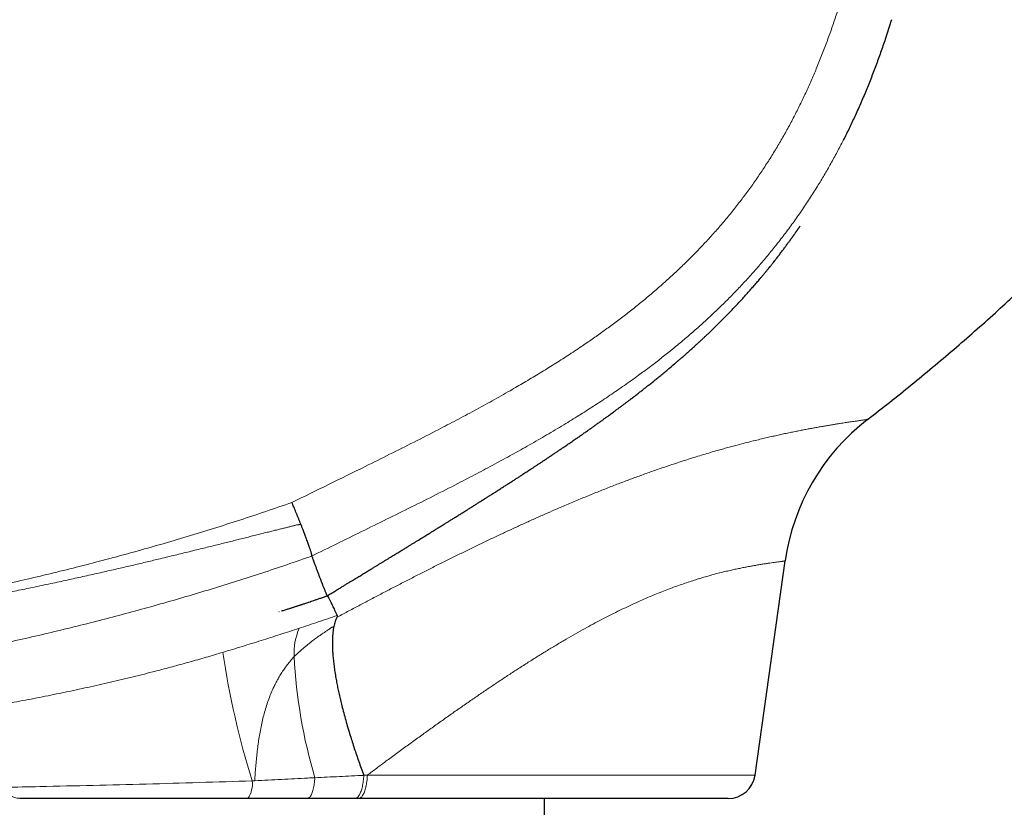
# Model space of a CAD drawing. Header units: millimetres. Extents: x 8 to 969, y 12 to 489.
# Tile 53 of 56: x 749 to 786, y 417 to 446. Entities that reach past the tile are written whole.
import ezdxf

# ---------------------------------------------------------------- set-up
doc = ezdxf.new("R2010")
doc.units = ezdxf.units.MM

msp = doc.modelspace()

# ---------------------------------------------------------------- linework, layer by layer
at = {"color": 7, "linetype": 'Continuous', "lineweight": 30}
for p, q in [((776.536, 417.96), (777.649, 425.864)), ((761.916, 417.103), (761.784, 417.103)), ((775.546, 417.1), (761.916, 417.103)), ((768.769, 416.101), (768.769, 417.101))]:
    msp.add_line(p, q, dxfattribs=at)
at = {"color": 252, "linetype": 'Continuous', "lineweight": 0}
msp.add_line((762.242, 417.963), (776.536, 417.96), dxfattribs=at)
at = {"color": 252, "linetype": 'Continuous', "lineweight": 0, "flags": 128}
for points in [[(762.242, 417.963), (762.239, 417.905), (762.234, 417.846), (762.229, 417.789), (762.222, 417.733), (762.214, 417.679), (762.205, 417.625), (762.195, 417.574), (762.184, 417.524), (762.173, 417.477), (762.16, 417.431), (762.146, 417.388), (762.132, 417.348), (762.117, 417.31), (762.101, 417.275), (762.084, 417.243), (762.067, 417.214), (762.049, 417.188), (762.031, 417.166), (762.012, 417.147), (761.994, 417.131), (761.974, 417.119), (761.955, 417.11), (761.935, 417.104), (761.916, 417.103)], [(760.307, 417.868), (760.303, 417.81), (760.297, 417.752), (760.291, 417.696), (760.283, 417.642), (760.275, 417.589), (760.266, 417.538), (760.255, 417.489), (760.244, 417.442), (760.233, 417.398), (760.22, 417.356), (760.207, 417.317), (760.193, 417.281), (760.179, 417.248), (760.164, 417.218), (760.149, 417.192), (760.133, 417.168), (760.117, 417.149), (760.1, 417.132), (760.084, 417.119), (760.067, 417.11), (760.05, 417.105), (760.033, 417.103)]]:
    msp.add_lwpolyline(points, dxfattribs=at)
at = {"color": 7, "linetype": 'Continuous', "lineweight": 30}
for centre, radius, start, end in [((785.571, 424.749), 8, 127.625, 171.9879), ((775.546, 418.1), 1, 269.9879, 351.9879)]:
    msp.add_arc(centre, radius, start, end, dxfattribs=at)
at = {"color": 252, "linetype": 'Continuous', "lineweight": 0}
for centre, radius, start, end in [((761.763, 422.483), 2.225, 156.2253, 183.7437), ((787.333, 426.95), 30.745, 188.337, 197.4053), ((778.479, 423.275), 18.96, 182.8326, 196.5701), ((757.04, 417.64), 0.961, 326.0831, 6.7662)]:
    msp.add_arc(centre, radius, start, end, dxfattribs=at)
at = {"color": 7, "linetype": 'Continuous', "lineweight": 30}
for points, knots in [([(780.687, 431.085), (780.956, 431.294), (781.495, 431.713), (782.295, 432.354), (783.085, 433.005), (783.865, 433.665), (784.636, 434.336), (785.383, 435.006), (786.108, 435.673), (786.809, 436.337), (787.499, 437.009), (788.178, 437.69), (788.849, 438.38), (789.511, 439.082), (790.163, 439.794), (790.806, 440.516), (791.439, 441.246), (792.055, 441.979), (792.658, 442.716), (793.247, 443.457), (793.826, 444.208), (794.368, 444.932), (794.873, 445.626), (795.342, 446.288), (795.801, 446.954), (796.252, 447.628), (796.695, 448.308), (797.13, 448.996), (797.542, 449.67), (797.933, 450.329), (798.304, 450.973), (798.665, 451.622), (799.018, 452.277), (799.361, 452.937), (799.69, 453.594), (800.004, 454.244), (800.303, 454.888), (800.591, 455.536), (800.869, 456.189), (801.137, 456.846), (801.393, 457.509), (801.638, 458.177), (801.863, 458.826), (802.068, 459.456), (802.255, 460.065), (802.431, 460.678), (802.596, 461.293), (802.749, 461.912), (802.89, 462.534), (803.011, 463.126), (803.114, 463.686), (803.201, 464.214), (803.279, 464.742), (803.346, 465.27), (803.402, 465.797), (803.447, 466.311), (803.481, 466.812), (803.505, 467.305), (803.52, 467.801), (803.526, 468.303), (803.522, 468.851), (803.506, 469.443), (803.475, 470.081), (803.432, 470.718), (803.377, 471.353), (803.311, 471.987), (803.234, 472.619), (803.15, 473.236), (803.062, 473.834), (802.97, 474.411), (802.871, 474.989), (802.767, 475.57), (802.666, 476.108), (802.57, 476.6), (802.481, 477.049), (802.389, 477.499), (802.294, 477.954), (802.202, 478.387), (802.114, 478.794), (802.031, 479.171), (801.949, 479.541), (801.869, 479.902), (801.788, 480.258), (801.714, 480.585), (801.645, 480.888), (801.581, 481.166), (801.516, 481.447), (801.45, 481.733), (801.382, 482.027), (801.336, 482.225), (801.312, 482.326)], [0, 0, 0, 0, 0.017264, 0.034572, 0.051865, 0.069088, 0.086293, 0.103574, 0.11989, 0.136183, 0.152417, 0.168623, 0.184868, 0.201146, 0.21745, 0.233771, 0.250067, 0.266325, 0.282267, 0.298227, 0.314238, 0.330296, 0.344, 0.357668, 0.371323, 0.384989, 0.39869, 0.412437, 0.426153, 0.438694, 0.451221, 0.463746, 0.476287, 0.488855, 0.501447, 0.51344, 0.525414, 0.537378, 0.549341, 0.561313, 0.573304, 0.585312, 0.597311, 0.608077, 0.618836, 0.629588, 0.640337, 0.65108, 0.66183, 0.672631, 0.681649, 0.690676, 0.699694, 0.708683, 0.717624, 0.7265, 0.734794, 0.743048, 0.75145, 0.759949, 0.768458, 0.779188, 0.789927, 0.800741, 0.811525, 0.822204, 0.832967, 0.843793, 0.853716, 0.863526, 0.873411, 0.883386, 0.893359, 0.901126, 0.908782, 0.916518, 0.924389, 0.932319, 0.938915, 0.945444, 0.951854, 0.958088, 0.9642, 0.970297, 0.975087, 0.979899, 0.98476, 0.9897, 0.994762, 1, 1, 1, 1]), ([(781.568, 445.831), (781.565, 445.821), (781.499, 445.602), (781.372, 445.219), (781.189, 444.681), (781.011, 444.188), (780.825, 443.699), (780.63, 443.213), (780.426, 442.73), (780.217, 442.264), (780.005, 441.813), (779.859, 441.523), (779.787, 441.378)], [0, 0, 0, 0, 0.006059, 0.142956, 0.252027, 0.361137, 0.470261, 0.579376, 0.688468, 0.797527, 0.898742, 1, 1, 1, 1]), ([(780.627, 443.21), (780.626, 443.208), (780.624, 443.202), (780.62, 443.191), (780.614, 443.178), (780.608, 443.164), (780.604, 443.153), (780.601, 443.147), (780.6, 443.145)], [0, 0, 0, 0, 0.077503, 0.276015, 0.482761, 0.697768, 0.921063, 1, 1, 1, 1]), ([(760.759, 424.577), (760.774, 424.586), (760.834, 424.623), (760.934, 424.684), (761.057, 424.759), (761.175, 424.83), (761.288, 424.899), (761.397, 424.966), (761.499, 425.028), (761.596, 425.087), (761.711, 425.157), (761.844, 425.238), (761.993, 425.329), (762.135, 425.415), (762.27, 425.498), (762.393, 425.573), (762.502, 425.64), (762.599, 425.698), (762.69, 425.754), (762.779, 425.808), (762.868, 425.863), (762.959, 425.918), (763.074, 425.989), (763.21, 426.072), (763.366, 426.167), (763.507, 426.254), (763.634, 426.332), (763.746, 426.4), (763.846, 426.462), (763.94, 426.52), (764.032, 426.576), (764.153, 426.651), (764.302, 426.743), (764.477, 426.851), (764.613, 426.935), (764.71, 426.995), (764.768, 427.031), (764.827, 427.067), (764.886, 427.104), (764.947, 427.142), (765.011, 427.182), (765.086, 427.228), (765.173, 427.282), (765.272, 427.344), (765.38, 427.411), (765.496, 427.483), (765.62, 427.561), (765.752, 427.644), (765.881, 427.724), (766.004, 427.801), (766.116, 427.872), (766.225, 427.94), (766.307, 427.992), (766.364, 428.028), (766.398, 428.049), (766.431, 428.07), (766.463, 428.091), (766.492, 428.109), (766.515, 428.124), (766.531, 428.134), (766.542, 428.141), (766.556, 428.149), (766.576, 428.162), (766.606, 428.181), (766.643, 428.205), (766.688, 428.234), (766.741, 428.267), (766.802, 428.306), (766.865, 428.346), (766.929, 428.387), (766.993, 428.427), (767.059, 428.47), (767.126, 428.512), (767.192, 428.555), (767.256, 428.596), (767.34, 428.65), (767.443, 428.716), (767.562, 428.793), (767.675, 428.865), (767.782, 428.934), (767.881, 428.999), (767.971, 429.057), (768.05, 429.109), (768.12, 429.154), (768.186, 429.198), (768.248, 429.238), (768.315, 429.282), (768.39, 429.332), (768.475, 429.387), (768.564, 429.446), (768.657, 429.508), (768.755, 429.573), (768.835, 429.626), (768.896, 429.667), (768.935, 429.693), (768.971, 429.717), (769.002, 429.738), (769.027, 429.754), (769.047, 429.768), (769.065, 429.78), (769.085, 429.793), (769.109, 429.81), (769.137, 429.829), (769.17, 429.851), (769.207, 429.876), (769.251, 429.905), (769.3, 429.939), (769.354, 429.975), (769.409, 430.012), (769.464, 430.049), (769.553, 430.11), (769.676, 430.194), (769.831, 430.301), (769.972, 430.398), (770.098, 430.486), (770.212, 430.566), (770.324, 430.644), (770.433, 430.721), (770.54, 430.797), (770.643, 430.87), (770.746, 430.943), (770.845, 431.014), (770.941, 431.083), (771.03, 431.148), (771.112, 431.208), (771.186, 431.261), (771.252, 431.31), (771.311, 431.353), (771.356, 431.387), (771.392, 431.413), (771.422, 431.435), (771.457, 431.461), (771.497, 431.491), (771.556, 431.535), (771.632, 431.592), (771.722, 431.659), (771.81, 431.725), (771.895, 431.79), (771.995, 431.866), (772.107, 431.953), (772.232, 432.049), (772.35, 432.141), (772.464, 432.23), (772.577, 432.32), (772.695, 432.414), (772.82, 432.515), (772.954, 432.623), (773.095, 432.739), (773.244, 432.862), (773.401, 432.993), (773.535, 433.107), (773.644, 433.2), (773.723, 433.268), (773.799, 433.334), (773.858, 433.386), (773.901, 433.423), (773.928, 433.447), (773.955, 433.471), (773.98, 433.493), (773.999, 433.51), (774.013, 433.521), (774.021, 433.528), (774.026, 433.534), (774.032, 433.539), (774.039, 433.544), (774.05, 433.554), (774.067, 433.569), (774.092, 433.592), (774.127, 433.623), (774.173, 433.664), (774.232, 433.717), (774.301, 433.78), (774.38, 433.851), (774.461, 433.926), (774.543, 434.002), (774.625, 434.078), (774.712, 434.16), (774.805, 434.248), (774.922, 434.36), (775.058, 434.492), (775.212, 434.644), (775.362, 434.794), (775.509, 434.943), (775.651, 435.09), (775.794, 435.24), (775.937, 435.392), (776.08, 435.547), (776.218, 435.699), (776.35, 435.847), (776.477, 435.992), (776.599, 436.133), (776.703, 436.255), (776.79, 436.359), (776.862, 436.445), (776.931, 436.529), (776.999, 436.611), (777.063, 436.69), (777.125, 436.767), (777.184, 436.841), (777.237, 436.909), (777.283, 436.967), (777.314, 437.006), (777.333, 437.031), (777.343, 437.044), (777.353, 437.056), (777.361, 437.067), (777.368, 437.076), (777.375, 437.086), (777.385, 437.098), (777.398, 437.115), (777.414, 437.135), (777.431, 437.158), (777.448, 437.181), (777.477, 437.218), (777.515, 437.268), (777.56, 437.327), (777.601, 437.382), (777.641, 437.436), (777.681, 437.49), (777.717, 437.539), (777.748, 437.581), (777.775, 437.618), (777.801, 437.654), (777.823, 437.683), (777.84, 437.707), (777.853, 437.726), (777.864, 437.741), (777.875, 437.756), (777.886, 437.771), (777.898, 437.788), (777.911, 437.806), (777.925, 437.826), (777.94, 437.846), (777.954, 437.867), (777.968, 437.887), (777.985, 437.91), (778.003, 437.935), (778.022, 437.963), (778.04, 437.989), (778.057, 438.013), (778.072, 438.034), (778.085, 438.052), (778.096, 438.068), (778.104, 438.08), (778.111, 438.089), (778.117, 438.097), (778.122, 438.105), (778.128, 438.114), (778.134, 438.122), (778.14, 438.13), (778.145, 438.139), (778.151, 438.147), (778.159, 438.159), (778.169, 438.173), (778.179, 438.188), (778.188, 438.199), (778.192, 438.206), (778.195, 438.21), (778.197, 438.212), (778.197, 438.213), (778.197, 438.213), (778.197, 438.213)], [0, 0, 0, 0, 0.001651, 0.006411, 0.010828, 0.014944, 0.019172, 0.023132, 0.026869, 0.030423, 0.033832, 0.039651, 0.04519, 0.050492, 0.055589, 0.060454, 0.064398, 0.068111, 0.071583, 0.075031, 0.078528, 0.082041, 0.08554, 0.091844, 0.097917, 0.103688, 0.108546, 0.113054, 0.117196, 0.121108, 0.124994, 0.128853, 0.136471, 0.143915, 0.151252, 0.153717, 0.156183, 0.158652, 0.161122, 0.163605, 0.16628, 0.169214, 0.173109, 0.177384, 0.182041, 0.187079, 0.192496, 0.198293, 0.204464, 0.209467, 0.214557, 0.219429, 0.224069, 0.225648, 0.227197, 0.228719, 0.230212, 0.231632, 0.232709, 0.233437, 0.233847, 0.234299, 0.235358, 0.236806, 0.238644, 0.240871, 0.243487, 0.246493, 0.249888, 0.252828, 0.256008, 0.259385, 0.262725, 0.265993, 0.269187, 0.272309, 0.278576, 0.284525, 0.290155, 0.295466, 0.300456, 0.305127, 0.308874, 0.312394, 0.31569, 0.318763, 0.321701, 0.325736, 0.330011, 0.334527, 0.339283, 0.34428, 0.349518, 0.351642, 0.353762, 0.355632, 0.357213, 0.358503, 0.359502, 0.360357, 0.361395, 0.362666, 0.364173, 0.365913, 0.367888, 0.370098, 0.3728, 0.375727, 0.378656, 0.381564, 0.384452, 0.392924, 0.401208, 0.409301, 0.415555, 0.421698, 0.427728, 0.433647, 0.439452, 0.445136, 0.450556, 0.456159, 0.461385, 0.466235, 0.47071, 0.474813, 0.478305, 0.481472, 0.484379, 0.485725, 0.487298, 0.48916, 0.491311, 0.49375, 0.498604, 0.503396, 0.508064, 0.512606, 0.517023, 0.523887, 0.530422, 0.536629, 0.542507, 0.548207, 0.554223, 0.560595, 0.567324, 0.574409, 0.58185, 0.589644, 0.597792, 0.60192, 0.605856, 0.609591, 0.613125, 0.614483, 0.615809, 0.617103, 0.618361, 0.619398, 0.619883, 0.620242, 0.620545, 0.620747, 0.621022, 0.621373, 0.622182, 0.62323, 0.624518, 0.626579, 0.629056, 0.631946, 0.63525, 0.638966, 0.642175, 0.645637, 0.649353, 0.653324, 0.657562, 0.664286, 0.670961, 0.677473, 0.683821, 0.690009, 0.696036, 0.702562, 0.7089, 0.715054, 0.721035, 0.72685, 0.73251, 0.738027, 0.741561, 0.745045, 0.748482, 0.751878, 0.755224, 0.758337, 0.761628, 0.764514, 0.766997, 0.769083, 0.769745, 0.770355, 0.770916, 0.771426, 0.771888, 0.772341, 0.773003, 0.774016, 0.775327, 0.776749, 0.778147, 0.779521, 0.783734, 0.787711, 0.791526, 0.795488, 0.799634, 0.803966, 0.806928, 0.809972, 0.813027, 0.815778, 0.817701, 0.819416, 0.820923, 0.822365, 0.824218, 0.826394, 0.828895, 0.83172, 0.834797, 0.837873, 0.840926, 0.843957, 0.848673, 0.853334, 0.857939, 0.862435, 0.86672, 0.870684, 0.874329, 0.877656, 0.880684, 0.883788, 0.887118, 0.890831, 0.89479, 0.898994, 0.903444, 0.90814, 0.913056, 0.924626, 0.936019, 0.949352, 0.962437, 0.975273, 0.984736, 0.994059, 1, 1, 1, 1]), ([(759.787, 427.221), (759.774, 427.253), (759.749, 427.317), (759.709, 427.416), (759.668, 427.517), (759.627, 427.616), (759.588, 427.713), (759.549, 427.807), (759.509, 427.902), (759.479, 427.974), (759.462, 428.014), (759.459, 428.022)], [0, 0, 0, 0, 0.126305, 0.25261, 0.380392, 0.508173, 0.623127, 0.73808, 0.854141, 0.970203, 1, 1, 1, 1]), ([(760.192, 426.045), (760.193, 426.047), (760.195, 426.051), (760.195, 426.065), (760.193, 426.082), (760.188, 426.103), (760.181, 426.133), (760.17, 426.174), (760.156, 426.222), (760.141, 426.27), (760.125, 426.317), (760.108, 426.368), (760.086, 426.431), (760.059, 426.508), (760.029, 426.59), (760, 426.668), (759.974, 426.739), (759.95, 426.803), (759.924, 426.87), (759.898, 426.938), (759.866, 427.019), (759.83, 427.113), (759.801, 427.185), (759.787, 427.221)], [0, 0, 0, 0, 0.05478, 0.109774, 0.146914, 0.184121, 0.240655, 0.297423, 0.352203, 0.407196, 0.444336, 0.481541, 0.538071, 0.594835, 0.649659, 0.704695, 0.741863, 0.779097, 0.816801, 0.854574, 0.892485, 0.946143, 1, 1, 1, 1]), ([(760.192, 426.045), (760.192, 426.045), (760.192, 426.045), (760.192, 426.045), (760.192, 426.045), (760.192, 426.045), (760.192, 426.045)], [0, 0, 0, 0, 0.250009, 0.499938, 0.749954, 1, 1, 1, 1]), ([(760.192, 426.045), (760.196, 426.033), (760.204, 426.01), (760.222, 425.961), (760.243, 425.902), (760.268, 425.833), (760.299, 425.75), (760.336, 425.649), (760.379, 425.532), (760.423, 425.414), (760.467, 425.298), (760.509, 425.187), (760.551, 425.077), (760.592, 424.973), (760.63, 424.874), (760.663, 424.794), (760.689, 424.73), (760.709, 424.683), (760.726, 424.642), (760.741, 424.61), (760.751, 424.59), (760.757, 424.578), (760.758, 424.578), (760.759, 424.577)], [0, 0, 0, 0, 0.047557, 0.095127, 0.142708, 0.190296, 0.237887, 0.300207, 0.362517, 0.424805, 0.480393, 0.535948, 0.591463, 0.646931, 0.702343, 0.757697, 0.794886, 0.832095, 0.869348, 0.906671, 0.944089, 0.973572, 1, 1, 1, 1]), ([(759.08, 424.019), (759.103, 424.026), (759.148, 424.041), (759.214, 424.062), (759.276, 424.082), (759.336, 424.101), (759.391, 424.118), (759.443, 424.135), (759.49, 424.15), (759.533, 424.164), (759.573, 424.177), (759.61, 424.189), (759.643, 424.2), (759.673, 424.21), (759.699, 424.218), (759.72, 424.225), (759.736, 424.23), (759.75, 424.235), (759.769, 424.241), (759.797, 424.25), (759.834, 424.263), (759.882, 424.279), (759.94, 424.298), (760.008, 424.321), (760.086, 424.347), (760.174, 424.376), (760.272, 424.409), (760.38, 424.446), (760.497, 424.486), (760.625, 424.53), (760.713, 424.561), (760.759, 424.577)], [0, 0, 0, 0, 0.068386, 0.132574, 0.192561, 0.248346, 0.299929, 0.34731, 0.388137, 0.425231, 0.458598, 0.488243, 0.514176, 0.535323, 0.553171, 0.567752, 0.574957, 0.581062, 0.589148, 0.601242, 0.617364, 0.637519, 0.661709, 0.68993, 0.722182, 0.758459, 0.798756, 0.843067, 0.891383, 0.943698, 1, 1, 1, 1]), ([(760.77, 424.584), (760.77, 424.583), (760.773, 424.58), (760.78, 424.567), (760.792, 424.545), (760.806, 424.519), (760.824, 424.485), (760.844, 424.445), (760.867, 424.398), (760.892, 424.346), (760.921, 424.285), (760.954, 424.216), (760.991, 424.138), (761.032, 424.051), (761.076, 423.957), (761.108, 423.888), (761.124, 423.854)], [0, 0, 0, 0, 0.01827, 0.12137, 0.202075, 0.282477, 0.362546, 0.442253, 0.513092, 0.583607, 0.653784, 0.723611, 0.793098, 0.862294, 0.931245, 1, 1, 1, 1]), ([(758.984, 423.989), (758.985, 423.989), (758.987, 423.989), (758.988, 423.99), (758.989, 423.99), (758.989, 423.99), (758.989, 423.99), (758.989, 423.99), (758.989, 423.99), (758.989, 423.99), (758.989, 423.99), (758.989, 423.99), (758.989, 423.99), (758.989, 423.99), (758.988, 423.99), (758.986, 423.989), (758.983, 423.988), (758.98, 423.987), (758.98, 423.987)], [0, 0, 0, 0, 0.280686, 0.324872, 0.348099, 0.350631, 0.351405, 0.351853, 0.351953, 0.351972, 0.351993, 0.35218, 0.353578, 0.360304, 0.372269, 0.472528, 0.947028, 1, 1, 1, 1]), ([(761.114, 423.783), (761.103, 423.759), (761.08, 423.71), (761.051, 423.628), (761.025, 423.54), (761.011, 423.475), (761.004, 423.443)], [0, 0, 0, 0, 0.249353, 0.498964, 0.749352, 1, 1, 1, 1]), ([(761.124, 423.854), (761.126, 423.85), (761.129, 423.841), (761.128, 423.824), (761.124, 423.805), (761.117, 423.791), (761.114, 423.783)], [0, 0, 0, 0, 0.247737, 0.49631, 0.747645, 1, 1, 1, 1]), ([(761.004, 423.443), (760.997, 423.408), (760.984, 423.339), (760.97, 423.227), (760.959, 423.108), (760.953, 422.981), (760.95, 422.846), (760.952, 422.704), (760.958, 422.556), (760.969, 422.388), (760.986, 422.2), (761.011, 421.99), (761.042, 421.77), (761.077, 421.556), (761.115, 421.349), (761.155, 421.15), (761.199, 420.946), (761.247, 420.737), (761.302, 420.508), (761.366, 420.257), (761.441, 419.985), (761.521, 419.707), (761.601, 419.441), (761.68, 419.188), (761.758, 418.949), (761.839, 418.708), (761.924, 418.464), (762.013, 418.213), (762.076, 418.043), (762.109, 417.955)], [0, 0, 0, 0, 0.033673, 0.067364, 0.101055, 0.134728, 0.169004, 0.203299, 0.237594, 0.27187, 0.314334, 0.356835, 0.399335, 0.441799, 0.476746, 0.511723, 0.546711, 0.581688, 0.616635, 0.659259, 0.701919, 0.74458, 0.787204, 0.822281, 0.857389, 0.892508, 0.927616, 0.962694, 1, 1, 1, 1]), ([(757.838, 417.103), (757.138, 417.104), (755.737, 417.104), (753.634, 417.104), (751.53, 417.105), (750.127, 417.105), (749.425, 417.105)], [0, 0, 0, 0, 0.249994, 0.49999, 0.749994, 1, 1, 1, 1]), ([(760.033, 417.103), (759.946, 417.103), (759.773, 417.103), (759.513, 417.103), (759.251, 417.103), (758.988, 417.103), (758.724, 417.103), (758.459, 417.103), (758.193, 417.103), (757.986, 417.103), (757.867, 417.103), (757.838, 417.103)], [0, 0, 0, 0, 0.119807, 0.239613, 0.359517, 0.479421, 0.599616, 0.71981, 0.840101, 0.960392, 1, 1, 1, 1]), ([(761.784, 417.103), (761.639, 417.103), (761.349, 417.103), (760.912, 417.103), (760.473, 417.103), (760.18, 417.103), (760.033, 417.103)], [0, 0, 0, 0, 0.249916, 0.499864, 0.749914, 1, 1, 1, 1])]:
    msp.add_open_spline(points, degree=3, knots=knots, dxfattribs=at)
at = {"color": 252, "linetype": 'Continuous', "lineweight": 0}
for points, knots in [([(759.459, 428.022), (759.91, 428.244), (760.811, 428.686), (762.013, 429.276), (763.063, 429.797), (763.961, 430.247), (764.78, 430.666), (765.522, 431.054), (766.186, 431.409), (766.846, 431.771), (767.459, 432.118), (768.025, 432.447), (768.545, 432.758), (769.061, 433.076), (769.572, 433.401), (770.044, 433.713), (770.478, 434.009), (770.876, 434.289), (771.269, 434.575), (771.658, 434.868), (772.043, 435.167), (772.423, 435.474), (772.797, 435.788), (773.165, 436.109), (773.526, 436.437), (773.88, 436.772), (774.226, 437.114), (774.572, 437.471), (774.916, 437.841), (775.256, 438.227), (775.587, 438.621), (775.902, 439.016), (776.202, 439.41), (776.486, 439.803), (776.761, 440.203), (777.028, 440.611), (777.286, 441.026), (777.534, 441.448), (777.773, 441.875), (778.002, 442.308), (778.221, 442.744), (778.43, 443.185), (778.629, 443.63), (778.825, 444.091), (779.017, 444.569), (779.204, 445.063), (779.382, 445.561), (779.556, 446.077), (779.727, 446.611), (779.893, 447.164), (780.05, 447.72), (780.199, 448.278), (780.339, 448.838), (780.48, 449.437), (780.621, 450.076), (780.759, 450.754), (780.886, 451.435), (781.004, 452.118), (781.112, 452.802), (781.21, 453.487), (781.298, 454.174), (781.377, 454.862), (781.446, 455.551), (781.506, 456.257), (781.558, 456.979), (781.599, 457.718), (781.629, 458.458), (781.646, 459.198), (781.65, 459.874), (781.643, 460.485), (781.629, 461.032), (781.607, 461.579), (781.577, 462.126), (781.537, 462.671), (781.488, 463.217), (781.429, 463.761), (781.361, 464.304), (781.282, 464.846), (781.193, 465.386), (781.093, 465.925), (780.983, 466.461), (780.863, 466.996), (780.732, 467.528), (780.588, 468.071), (780.429, 468.626), (780.255, 469.192), (780.071, 469.754), (779.876, 470.313), (779.671, 470.874), (779.454, 471.439), (779.226, 472.005), (778.991, 472.569), (778.829, 472.942), (778.748, 473.129)], [0, 0, 0, 0, 0.0270767, 0.0541533, 0.0722053, 0.0902573, 0.108309, 0.1218508, 0.1353933, 0.1489354, 0.1624766, 0.1733672, 0.1842595, 0.1951519, 0.2060432, 0.216933, 0.2256758, 0.2344196, 0.2431633, 0.2519059, 0.2606866, 0.2694688, 0.2782509, 0.2870313, 0.2957963, 0.3045633, 0.31333, 0.3220948, 0.3313471, 0.340602, 0.3498569, 0.359109, 0.3678378, 0.3765691, 0.3853003, 0.3940292, 0.4028346, 0.4116424, 0.4204503, 0.4292559, 0.4380211, 0.4467883, 0.4555557, 0.4643212, 0.4738202, 0.4833209, 0.4928219, 0.5023214, 0.5126962, 0.5230733, 0.5334519, 0.543831, 0.5542093, 0.5645848, 0.577029, 0.5894753, 0.6019226, 0.6143694, 0.626814, 0.6392567, 0.6517013, 0.6641465, 0.676591, 0.6890337, 0.70233, 0.715629, 0.7289285, 0.7422267, 0.7555222, 0.7653511, 0.7751819, 0.785013, 0.7948432, 0.8046717, 0.8145042, 0.8243393, 0.834175, 0.8440097, 0.8538418, 0.8636757, 0.8735122, 0.8833497, 0.8931864, 0.9030204, 0.9136427, 0.9242676, 0.9348939, 0.9455198, 0.956143, 0.9671064, 0.978071, 0.989036, 1, 1, 1, 1]), ([(779.787, 441.378), (779.712, 441.234), (779.564, 440.946), (779.33, 440.52), (779.088, 440.099), (778.828, 439.667), (778.548, 439.226), (778.248, 438.777), (777.937, 438.335), (777.616, 437.9), (777.29, 437.481), (776.962, 437.077), (776.63, 436.688), (776.29, 436.307), (775.942, 435.932), (775.586, 435.565), (775.228, 435.212), (774.87, 434.873), (774.512, 434.545), (774.148, 434.225), (773.778, 433.91), (773.402, 433.602), (773.019, 433.299), (772.632, 433.003), (772.199, 432.681), (771.718, 432.337), (771.187, 431.973), (770.651, 431.617), (770.109, 431.271), (769.535, 430.916), (768.931, 430.555), (768.296, 430.188), (767.656, 429.828), (767.008, 429.474), (766.353, 429.124), (765.609, 428.736), (764.78, 428.312), (763.865, 427.853), (762.948, 427.399), (762.03, 426.947), (761.111, 426.495), (760.498, 426.195), (760.192, 426.045)], [0, 0, 0, 0, 0.0191454, 0.0382902, 0.0574308, 0.0765636, 0.0978376, 0.1191206, 0.1404066, 0.1616896, 0.1829636, 0.2030869, 0.2232193, 0.2433568, 0.2634951, 0.283629, 0.3037534, 0.322856, 0.341962, 0.3610682, 0.3801713, 0.3993696, 0.4185705, 0.4377719, 0.4569709, 0.4823139, 0.5076621, 0.5330133, 0.5583639, 0.5837089, 0.6126188, 0.6415312, 0.6704445, 0.6993555, 0.7287746, 0.7581938, 0.7984914, 0.8387898, 0.8790882, 0.9193923, 0.9596964, 1, 1, 1, 1]), ([(764.409, 425.502), (764.409, 425.502), (764.542, 425.569), (764.808, 425.703), (765.204, 425.901), (765.599, 426.096), (765.992, 426.289), (766.382, 426.478), (766.771, 426.664), (767.158, 426.847), (767.544, 427.027), (767.927, 427.203), (768.307, 427.376), (768.685, 427.545), (769.092, 427.724), (769.525, 427.911), (769.986, 428.105), (770.441, 428.293), (770.89, 428.474), (771.335, 428.649), (771.773, 428.816), (772.205, 428.977), (772.631, 429.13), (773.05, 429.277), (773.42, 429.402), (773.742, 429.508), (774.019, 429.597), (774.292, 429.683), (774.562, 429.766), (774.828, 429.845), (775.07, 429.916), (775.289, 429.978), (775.487, 430.033), (775.682, 430.087), (775.927, 430.152), (776.219, 430.228), (776.516, 430.302), (776.769, 430.363), (776.981, 430.413), (777.188, 430.461), (777.391, 430.506), (777.589, 430.549), (777.782, 430.59), (777.969, 430.628), (778.151, 430.665), (778.327, 430.699), (778.497, 430.732), (778.663, 430.763), (778.824, 430.792), (778.982, 430.82), (779.135, 430.846), (779.282, 430.871), (779.422, 430.895), (779.555, 430.916), (779.672, 430.935), (779.775, 430.951), (779.864, 430.965), (779.949, 430.978), (780.04, 430.991), (780.134, 431.005), (780.229, 431.019), (780.315, 431.032), (780.392, 431.043), (780.461, 431.053), (780.521, 431.061), (780.572, 431.068), (780.613, 431.074), (780.646, 431.079), (780.669, 431.082), (780.683, 431.084), (780.687, 431.085), (780.687, 431.085), (780.687, 431.085)], [0, 0, 0, 0, 0.000002, 0.015457, 0.030913, 0.046368, 0.061856, 0.077345, 0.092833, 0.108458, 0.124084, 0.139708, 0.155371, 0.171035, 0.186697, 0.206334, 0.22598, 0.245621, 0.265262, 0.284937, 0.304611, 0.324252, 0.343893, 0.363569, 0.383244, 0.396815, 0.410388, 0.423959, 0.437557, 0.451156, 0.464753, 0.475313, 0.485872, 0.496438, 0.507003, 0.526277, 0.545561, 0.558414, 0.571267, 0.584119, 0.596998, 0.609879, 0.622758, 0.635611, 0.648465, 0.661317, 0.6742, 0.687083, 0.699966, 0.713422, 0.726879, 0.740335, 0.753827, 0.767321, 0.780814, 0.791391, 0.801968, 0.812553, 0.823138, 0.837725, 0.852313, 0.866899, 0.881536, 0.896174, 0.910811, 0.925648, 0.940487, 0.955325, 0.970215, 0.985107, 0.999998, 1, 1, 1, 1]), ([(722.986, 422.161), (723.367, 422.167), (724.129, 422.178), (725.27, 422.205), (726.412, 422.241), (727.554, 422.285), (728.695, 422.338), (729.835, 422.401), (730.975, 422.473), (732.114, 422.554), (733.253, 422.645), (734.014, 422.713), (734.775, 422.784), (735.535, 422.858), (736.669, 422.979), (737.801, 423.111), (738.933, 423.253), (740.014, 423.399), (741.046, 423.548), (742.027, 423.699), (743.007, 423.857), (743.986, 424.025), (744.963, 424.201), (745.939, 424.387), (746.912, 424.581), (747.884, 424.784), (748.854, 424.997), (749.822, 425.219), (750.787, 425.45), (751.75, 425.692), (752.711, 425.943), (753.669, 426.203), (754.631, 426.476), (755.598, 426.762), (756.569, 427.06), (757.536, 427.369), (758.5, 427.689), (759.139, 427.911), (759.459, 428.022)], [0, 0, 0, 0, 0.030775, 0.06155, 0.092327, 0.123102, 0.153877, 0.184653, 0.21543, 0.246208, 0.276985, 0.307761, 0.308003, 0.338732, 0.369463, 0.400195, 0.430926, 0.461654, 0.488414, 0.515175, 0.541936, 0.568697, 0.595456, 0.622217, 0.64898, 0.675743, 0.702505, 0.729265, 0.756027, 0.782792, 0.809557, 0.836321, 0.863082, 0.890464, 0.917849, 0.945234, 0.972618, 1, 1, 1, 1]), ([(759.787, 427.221), (759.778, 427.218), (759.762, 427.213), (759.738, 427.206), (759.718, 427.2), (759.701, 427.196), (759.689, 427.193), (759.682, 427.192), (759.679, 427.192), (759.678, 427.193), (759.677, 427.193), (759.677, 427.193), (759.677, 427.194), (759.677, 427.194), (759.677, 427.196), (759.678, 427.197), (759.678, 427.199), (759.678, 427.199), (759.678, 427.199), (759.677, 427.2), (759.677, 427.2), (759.675, 427.201), (759.671, 427.201), (759.659, 427.199), (759.637, 427.194), (759.605, 427.186), (759.565, 427.176), (759.52, 427.164), (759.468, 427.149), (759.411, 427.134), (759.353, 427.118), (759.296, 427.104), (759.238, 427.09), (759.175, 427.075), (759.111, 427.059), (759.014, 427.035), (758.884, 427.003), (758.718, 426.961), (758.542, 426.918), (758.357, 426.871), (758.16, 426.823), (757.957, 426.772), (757.746, 426.719), (757.533, 426.666), (757.317, 426.612), (757.099, 426.558), (756.873, 426.501), (756.638, 426.443), (756.394, 426.383), (756.14, 426.32), (755.875, 426.255), (755.611, 426.19), (755.347, 426.125), (755.085, 426.062), (754.813, 425.996), (754.55, 425.933), (754.3, 425.873), (754.061, 425.816), (753.815, 425.758), (753.566, 425.699), (753.316, 425.641), (753.064, 425.582), (752.804, 425.523), (752.536, 425.461), (752.258, 425.398), (751.97, 425.334), (751.681, 425.27), (751.391, 425.206), (751.1, 425.142), (750.798, 425.077), (750.486, 425.01), (750.162, 424.942), (749.845, 424.875), (749.533, 424.811), (749.227, 424.749), (748.912, 424.685), (748.587, 424.621), (748.252, 424.555), (747.905, 424.488), (747.573, 424.425), (747.258, 424.365), (746.96, 424.31), (746.654, 424.254), (746.34, 424.198), (746.017, 424.14), (745.684, 424.082), (745.335, 424.021), (744.97, 423.96), (744.587, 423.896), (744.192, 423.831), (743.786, 423.766), (743.366, 423.701), (742.966, 423.639), (742.585, 423.582), (742.227, 423.53), (741.86, 423.477), (741.484, 423.424), (741.098, 423.37), (740.736, 423.322), (740.4, 423.277), (740.091, 423.237), (739.775, 423.197), (739.453, 423.157), (739.128, 423.117), (738.794, 423.077), (738.452, 423.037), (738.097, 422.996), (737.731, 422.956), (737.355, 422.915), (736.968, 422.874), (736.575, 422.834), (736.173, 422.794), (735.751, 422.753), (735.307, 422.712), (734.841, 422.67), (734.365, 422.629), (733.878, 422.588), (733.381, 422.549), (732.874, 422.511), (732.37, 422.474), (731.871, 422.44), (731.377, 422.408), (730.873, 422.378), (730.36, 422.348), (729.837, 422.32), (729.305, 422.293), (728.763, 422.268), (728.211, 422.244), (727.649, 422.222), (727.078, 422.202), (726.497, 422.184), (725.917, 422.168), (725.339, 422.154), (724.764, 422.142), (724.18, 422.133), (723.587, 422.125), (723.188, 422.122), (722.987, 422.12)], [0, 0, 0, 0, 0.000749, 0.001366, 0.00201, 0.002469, 0.002775, 0.002957, 0.003012, 0.00305, 0.003064, 0.003077, 0.003088, 0.0031, 0.003125, 0.003209, 0.003234, 0.003246, 0.003258, 0.00327, 0.003283, 0.003318, 0.00344, 0.003636, 0.00429, 0.005212, 0.006338, 0.007603, 0.008945, 0.010711, 0.012353, 0.013784, 0.015492, 0.01717, 0.018975, 0.020811, 0.025244, 0.029834, 0.034592, 0.039838, 0.045263, 0.050892, 0.056728, 0.062787, 0.068614, 0.074651, 0.080911, 0.087408, 0.09416, 0.10118, 0.108486, 0.116123, 0.123098, 0.130334, 0.137856, 0.145678, 0.15205, 0.158624, 0.165405, 0.172445, 0.179195, 0.186115, 0.193258, 0.200652, 0.208293, 0.216195, 0.224374, 0.232126, 0.240125, 0.248391, 0.256972, 0.265836, 0.274995, 0.283104, 0.291462, 0.30008, 0.30897, 0.318145, 0.327618, 0.337399, 0.345314, 0.353446, 0.361784, 0.370318, 0.379138, 0.388234, 0.397509, 0.407621, 0.418035, 0.428758, 0.439807, 0.451194, 0.462932, 0.47241, 0.48212, 0.492069, 0.502265, 0.512713, 0.523426, 0.531638, 0.53999, 0.548505, 0.557237, 0.566081, 0.574892, 0.584291, 0.593809, 0.603646, 0.61388, 0.624297, 0.634893, 0.645715, 0.656749, 0.669033, 0.681583, 0.694401, 0.707494, 0.720865, 0.734518, 0.748458, 0.761492, 0.774772, 0.788302, 0.802085, 0.816121, 0.830415, 0.844966, 0.859777, 0.874849, 0.890182, 0.905779, 0.921638, 0.936832, 0.952261, 0.967918, 0.983835, 1, 1, 1, 1]), ([(760.192, 426.045), (760.192, 426.045), (759.885, 425.936), (759.271, 425.724), (758.346, 425.414), (757.419, 425.115), (756.487, 424.825), (755.552, 424.545), (754.613, 424.274), (753.672, 424.013), (752.726, 423.761), (751.777, 423.518), (750.823, 423.284), (749.868, 423.059), (748.909, 422.843), (747.949, 422.636), (746.986, 422.438), (746.021, 422.248), (745.015, 422.06), (743.968, 421.875), (742.88, 421.693), (741.79, 421.521), (740.698, 421.36), (739.604, 421.209), (738.508, 421.067), (737.41, 420.936), (736.311, 420.814), (735.211, 420.702), (734.108, 420.599), (733.002, 420.505), (731.893, 420.42), (730.783, 420.344), (729.673, 420.277), (728.469, 420.214), (727.171, 420.157), (725.78, 420.11), (724.387, 420.074), (723.459, 420.061), (722.995, 420.054)], [0, 0, 0, 0, 0.000002, 0.025774, 0.051549, 0.077323, 0.103096, 0.128915, 0.154736, 0.180556, 0.206375, 0.232322, 0.25827, 0.284218, 0.310165, 0.336149, 0.362135, 0.38812, 0.414105, 0.443256, 0.47241, 0.501564, 0.530718, 0.55987, 0.589085, 0.618301, 0.647518, 0.676735, 0.70595, 0.735331, 0.764714, 0.794097, 0.82348, 0.852861, 0.889645, 0.92643, 0.963216, 1, 1, 1, 1]), ([(777.649, 425.864), (777.647, 425.863), (777.645, 425.863), (777.627, 425.861), (777.597, 425.857), (777.556, 425.851), (777.505, 425.844), (777.444, 425.836), (777.371, 425.826), (777.288, 425.815), (777.193, 425.802), (777.085, 425.786), (776.962, 425.768), (776.823, 425.746), (776.672, 425.722), (776.518, 425.696), (776.365, 425.668), (776.213, 425.64), (776.053, 425.608), (775.885, 425.574), (775.708, 425.535), (775.523, 425.493), (775.331, 425.446), (775.137, 425.397), (774.943, 425.346), (774.751, 425.292), (774.552, 425.234), (774.343, 425.17), (774.124, 425.099), (773.893, 425.022), (773.656, 424.938), (773.413, 424.849), (773.162, 424.753), (772.904, 424.65), (772.638, 424.539), (772.362, 424.42), (772.075, 424.291), (771.778, 424.152), (771.476, 424.006), (771.172, 423.855), (770.867, 423.697), (770.562, 423.535), (770.244, 423.361), (769.915, 423.176), (769.573, 422.979), (769.229, 422.776), (768.881, 422.566), (768.529, 422.349), (768.175, 422.126), (767.818, 421.897), (767.459, 421.663), (767.097, 421.424), (766.734, 421.18), (766.369, 420.932), (765.999, 420.678), (765.624, 420.418), (765.245, 420.151), (764.865, 419.882), (764.484, 419.609), (764.099, 419.331), (763.71, 419.049), (763.318, 418.762), (762.943, 418.485), (762.584, 418.219), (762.356, 418.049), (762.242, 417.963)], [0, 0, 0, 0, 0.017486, 0.034978, 0.052469, 0.069956, 0.086646, 0.103338, 0.120028, 0.136962, 0.153898, 0.170833, 0.189042, 0.207256, 0.225471, 0.243679, 0.258619, 0.273561, 0.288501, 0.303485, 0.318475, 0.333467, 0.348456, 0.36344, 0.376866, 0.390295, 0.403725, 0.417151, 0.431455, 0.445766, 0.460078, 0.474388, 0.488692, 0.503337, 0.517984, 0.532628, 0.548073, 0.563523, 0.578974, 0.594419, 0.609402, 0.624388, 0.639371, 0.655585, 0.671805, 0.688024, 0.704239, 0.720527, 0.736817, 0.753105, 0.769446, 0.785791, 0.802139, 0.818486, 0.834827, 0.851615, 0.868407, 0.885202, 0.901995, 0.918783, 0.935927, 0.953073, 0.970217, 0.985108, 1, 1, 1, 1]), ([(761.149, 423.802), (761.149, 423.802), (761.286, 423.875), (761.562, 424.022), (761.973, 424.24), (762.383, 424.456), (762.791, 424.67), (763.198, 424.882), (763.603, 425.091), (764.007, 425.298), (764.275, 425.435), (764.409, 425.502), (764.409, 425.502)], [0, 0, 0, 0, 0.000015, 0.124757, 0.249513, 0.374267, 0.499004, 0.624239, 0.749489, 0.874744, 0.999985, 1, 1, 1, 1]), ([(759.727, 423.38), (759.845, 423.419), (760.08, 423.497), (760.431, 423.615), (760.779, 423.734), (761.009, 423.814), (761.124, 423.854), (761.124, 423.854)], [0, 0, 0, 0, 0.249741, 0.499581, 0.749721, 0.999961, 1, 1, 1, 1]), ([(761.114, 423.783), (761.12, 423.786), (761.128, 423.791), (761.14, 423.797), (761.146, 423.8), (761.149, 423.802), (761.149, 423.802)], [0, 0, 0, 0, 0.499268, 0.748901, 0.998535, 1, 1, 1, 1]), ([(756.912, 422.492), (757.03, 422.528), (757.267, 422.6), (757.621, 422.708), (757.974, 422.818), (758.327, 422.928), (758.679, 423.04), (759.03, 423.153), (759.38, 423.266), (759.611, 423.342), (759.727, 423.38)], [0, 0, 0, 0, 0.124219, 0.248438, 0.372951, 0.497464, 0.622926, 0.748388, 0.874194, 1, 1, 1, 1]), ([(761.004, 423.443), (760.99, 423.437), (760.968, 423.428), (760.94, 423.416), (760.92, 423.407), (760.905, 423.4), (760.895, 423.394), (760.887, 423.39), (760.882, 423.386), (760.88, 423.383), (760.879, 423.379), (760.88, 423.378), (760.879, 423.375), (760.877, 423.373), (760.872, 423.369), (760.861, 423.362), (760.846, 423.353), (760.829, 423.343), (760.812, 423.333), (760.786, 423.315), (760.733, 423.281), (760.633, 423.213), (760.504, 423.124), (760.362, 423.022), (760.211, 422.909), (760.047, 422.78), (759.871, 422.634), (759.703, 422.488), (759.596, 422.388), (759.543, 422.338)], [0, 0, 0, 0, 0.021199, 0.035252, 0.045252, 0.052983, 0.058826, 0.063202, 0.066587, 0.069473, 0.072238, 0.077858, 0.079245, 0.080697, 0.083978, 0.091564, 0.100675, 0.110245, 0.120574, 0.129572, 0.162106, 0.219821, 0.321767, 0.411606, 0.500408, 0.627874, 0.75351, 0.877498, 1, 1, 1, 1]), ([(746.895, 420.265), (747.176, 420.309), (747.738, 420.397), (748.579, 420.539), (749.42, 420.69), (750.259, 420.85), (751.096, 421.019), (751.933, 421.198), (752.768, 421.387), (753.602, 421.587), (754.364, 421.779), (755.055, 421.961), (755.676, 422.132), (756.296, 422.308), (756.707, 422.431), (756.912, 422.492)], [0, 0, 0, 0, 0.083088, 0.166178, 0.249265, 0.332445, 0.415627, 0.498807, 0.582272, 0.66574, 0.749204, 0.811902, 0.874603, 0.937304, 1, 1, 1, 1]), ([(759.543, 422.338), (759.497, 422.287), (759.407, 422.185), (759.284, 422.029), (759.17, 421.872), (759.065, 421.713), (758.969, 421.554), (758.881, 421.393), (758.788, 421.209), (758.695, 421.001), (758.604, 420.768), (758.523, 420.531), (758.451, 420.291), (758.388, 420.048), (758.332, 419.802), (758.284, 419.553), (758.241, 419.3), (758.205, 419.046), (758.173, 418.79), (758.146, 418.534), (758.123, 418.277), (758.104, 418.019), (758.093, 417.844), (758.088, 417.757)], [0, 0, 0, 0, 0.043318, 0.085761, 0.12744, 0.168448, 0.208861, 0.248744, 0.288151, 0.342607, 0.396325, 0.44939, 0.501869, 0.55382, 0.605331, 0.656397, 0.707049, 0.757313, 0.807211, 0.855879, 0.904226, 0.952263, 1, 1, 1, 1]), ([(760.307, 417.868), (760.458, 417.875), (760.761, 417.889), (761.212, 417.911), (761.661, 417.933), (761.96, 417.947), (762.109, 417.954)], [0, 0, 0, 0, 0.249896, 0.499835, 0.749898, 1, 1, 1, 1]), ([(762.109, 417.954), (762.107, 417.917), (762.102, 417.844), (762.091, 417.737), (762.075, 417.634), (762.056, 417.538), (762.034, 417.449), (762.008, 417.367), (761.979, 417.296), (761.948, 417.234), (761.918, 417.187), (761.888, 417.153), (761.86, 417.128), (761.833, 417.113), (761.808, 417.104), (761.792, 417.103), (761.784, 417.103)], [0, 0, 0, 0, 0.0789985, 0.1582489, 0.2372474, 0.316246, 0.3954964, 0.4744949, 0.5534934, 0.6327439, 0.7117424, 0.7740536, 0.8364879, 0.8987991, 0.9493996, 1, 1, 1, 1]), ([(762.109, 417.955), (762.12, 417.956), (762.142, 417.957), (762.175, 417.959), (762.209, 417.961), (762.231, 417.963), (762.242, 417.963)], [0, 0, 0, 0, 0.25, 0.5, 0.75, 1, 1, 1, 1]), ([(762.109, 417.954), (762.109, 417.954), (762.109, 417.954), (762.109, 417.954), (762.109, 417.955), (762.109, 417.955), (762.109, 417.955), (762.109, 417.955)], [0, 0, 0, 0, 0.198621, 0.398801, 0.6037, 0.81011, 1, 1, 1, 1]), ([(748.856, 417.513), (749.293, 417.522), (750.384, 417.544), (752.126, 417.583), (754.084, 417.633), (756.04, 417.688), (757.343, 417.732), (757.995, 417.753)], [0, 0, 0, 0, 0.143418, 0.357554, 0.571693, 0.785843, 1, 1, 1, 1]), ([(748.856, 417.513), (748.862, 417.5), (748.882, 417.459), (748.918, 417.397), (748.957, 417.341), (749, 417.291), (749.046, 417.244), (749.107, 417.198), (749.172, 417.16), (749.241, 417.132), (749.307, 417.115), (749.369, 417.107), (749.406, 417.106), (749.425, 417.105)], [0, 0, 0, 0, 0.048, 0.144637, 0.243297, 0.293447, 0.39449, 0.502195, 0.610723, 0.721559, 0.83308, 0.916421, 1, 1, 1, 1]), ([(757.995, 417.753), (758.003, 417.754), (758.018, 417.754), (758.041, 417.755), (758.064, 417.756), (758.08, 417.757), (758.088, 417.757)], [0, 0, 0, 0, 0.249999, 0.499999, 0.749999, 1, 1, 1, 1]), ([(758.088, 417.757), (758.252, 417.765), (758.581, 417.781), (759.071, 417.805), (759.56, 417.829), (759.972, 417.85), (760.22, 417.863), (760.307, 417.868)], [0, 0, 0, 0, 0.219742, 0.439628, 0.659957, 0.880436, 1, 1, 1, 1])]:
    msp.add_open_spline(points, degree=3, knots=knots, dxfattribs=at)

doc.saveas('drawing.dxf')
